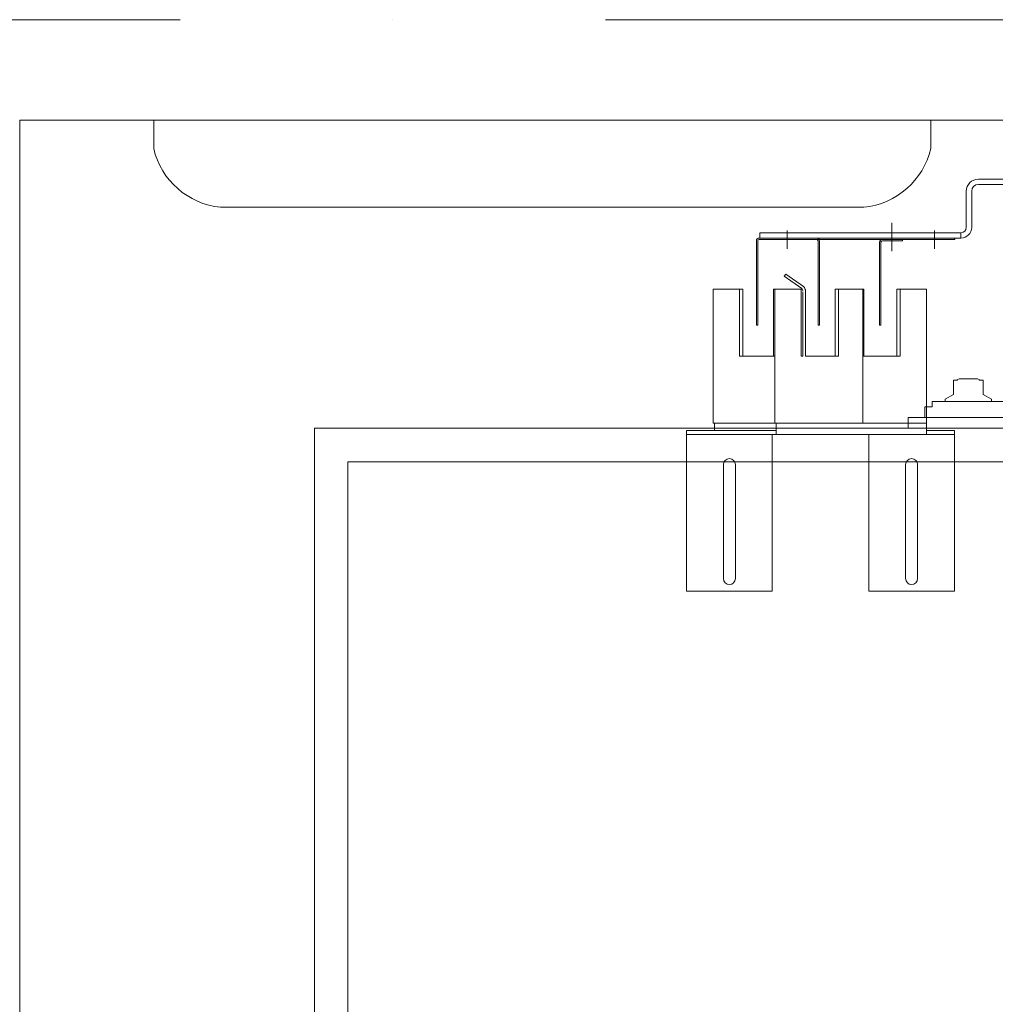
# Model space of a CAD drawing. Header units: millimetres. Extents: x 213386 to 506888, y 183055 to 450952.
# Tile 205 of 256: x 387877 to 388605, y 295397 to 296132. Entities that reach past the tile are written whole.
import ezdxf

# ---------------------------------------------------------------- set-up
doc = ezdxf.new("R2010")
doc.units = ezdxf.units.MM
doc.linetypes.add('ČERCHOVANÁ', pattern=[25.4, 12.7, -6.35, 0, -6.35])
for name, color, linetype, lineweight in [('NOVÁ TENKÁ', 255, 'Continuous', 0), ('OSY', 255, 'Continuous', 0), ('ŽB', 255, 'Continuous', 0)]:
    doc.layers.add(name, color=color, linetype=linetype, lineweight=lineweight)

# ---------------------------------------------------------------- blocks, each defined once
blk = doc.blocks.new('ev výtah')
at = {"layer": 'NOVÁ TENKÁ'}
for p, q in [((31110.44, 12972.41), (28910.44, 12972.41)), ((31110.44, 11297.41), (31110.44, 12972.41)), ((31085.44, 12947.41), (28935.44, 12947.41)), ((31085.44, 11297.41), (31085.44, 12947.41)), ((31108.84, 12694.76), (30988.84, 12694.76)), ((30988.84, 12694.76), (30988.84, 12630.76)), ((31105.84, 12494.76), (31105.84, 12694.76)), ((31108.84, 12673.76), (31108.84, 12694.76)), ((31108.84, 12627.76), (31108.84, 12673.76)), ((31114.34, 12673.76), (31108.84, 12673.76)), ((30998.34, 12667.26), (31045.79, 12667.26)), ((31045.79, 12667.26), (31083.34, 12667.26)), ((31045.29, 12658.26), (30998.34, 12658.26)), ((31083.34, 12658.26), (31045.29, 12658.26)), ((31114.34, 12653.26), (31114.34, 12608.76)), ((31252.44, 12639.91), (31252.44, 12489.91)), ((31252.44, 12639.91), (31256.44, 12639.91)), ((31256.44, 12639.91), (31256.44, 12489.91)), ((30988.84, 12630.76), (31105.84, 12630.76)), ((31108.84, 12627.76), (31105.84, 12627.76)), ((31114.34, 12627.76), (31108.84, 12627.76)), ((31214.34, 12628.76), (31214.34, 12629.76)), ((31214.7, 12608.72), (31223.9, 12621.85)), ((31216.24, 12607.43), (31225.54, 12620.71)), ((31225.54, 12620.71), (31223.9, 12621.85)), ((31258.2, 12619.6), (31244.46, 12619.6)), ((31114.34, 12607.26), (31114.34, 12562.76)), ((31164.34, 12607.96), (31212.13, 12607.96)), ((31164.34, 12605.96), (31212.7, 12605.96)), ((31214.34, 12563.26), (31214.34, 12582.76)), ((31114.34, 12581.76), (31114.34, 12561.26)), ((31214.34, 12563.26), (31114.34, 12563.26)), ((31114.34, 12561.26), (31114.34, 12515.76)), ((31164.34, 12563.26), (31164.34, 12562.43)), ((31164.34, 12563.26), (31164.34, 12562.43)), ((31164.34, 12537.76), (31164.34, 12562.43)), ((31214.34, 12562.43), (31164.34, 12562.43)), ((31214.34, 12563.43), (31214.34, 12562.43)), ((30988.84, 12558.76), (31105.84, 12558.76)), ((30988.84, 12494.76), (30988.84, 12558.76)), ((30988.84, 12494.76), (30988.84, 12558.76)), ((31249.44, 12550.6), (31187.44, 12550.6)), ((31187.44, 12549.6), (31187.44, 12550.6)), ((31249.44, 12549.6), (31187.44, 12549.6)), ((31250.44, 12533.6), (31250.44, 12548.6)), ((31251.44, 12533.6), (31251.44, 12548.6)), ((31263.84, 12541.6), (31242.58, 12541.6)), ((30998.34, 12531.26), (31045.55, 12531.26)), ((31045.55, 12531.26), (31083.34, 12531.26)), ((31164.34, 12537.76), (31214.34, 12537.76)), ((31251.44, 12533.6), (31250.44, 12533.6)), ((31110.6, 12529.41), (31118.44, 12529.41)), ((31118.44, 12196.91), (31118.44, 12529.41)), ((31045.55, 12522.26), (30998.34, 12522.26)), ((31083.34, 12522.26), (31045.55, 12522.26)), ((31126.44, 12516.91), (31118.44, 12516.91)), ((31126.44, 12516.91), (31126.44, 12511.41)), ((31108.84, 12515.76), (31105.84, 12515.76)), ((31108.84, 12494.76), (31108.84, 12515.76)), ((31108.84, 12515.76), (31153.84, 12515.76)), ((31154.34, 12515.76), (31114.34, 12515.76)), ((31126.44, 12511.41), (31130.44, 12511.41)), ((31130.44, 12196.01), (31130.44, 12511.41)), ((31258.2, 12509.6), (31244.46, 12509.6)), ((31132.16, 12501.66), (31130.44, 12501.66)), ((31135.77, 12495.41), (31132.16, 12501.66)), ((30988.84, 12494.76), (31108.84, 12494.76)), ((31146.44, 12495.41), (31135.77, 12495.41)), ((31146.44, 12495.41), (31146.44, 12492.41)), ((31146.44, 12492.41), (31146.81, 12492.41)), ((31146.81, 12492.41), (31147.44, 12491.32)), ((31147.44, 12491.32), (31147.44, 12477.49)), ((31252.44, 12489.91), (31256.44, 12489.91)), ((31287.44, 12485.91), (31260.44, 12485.91)), ((31287.44, 12481.91), (31260.44, 12481.91)), ((31135.77, 12473.41), (31132.16, 12467.16)), ((31135.77, 12473.41), (31146.44, 12473.41)), ((31146.44, 12476.41), (31146.81, 12476.41)), ((31146.44, 12473.41), (31146.44, 12476.41)), ((31146.81, 12476.41), (31147.44, 12477.49)), ((31292.44, 12476.91), (31292.44, 12235.41)), ((31296.44, 12476.91), (31296.44, 12235.41)), ((31132.16, 12467.16), (31130.44, 12467.16))]:
    blk.add_line(p, q, dxfattribs=at)
at = {"layer": 'NOVÁ TENKÁ', "ltscale": 0.25}
blk.add_lwpolyline([(31319.2, 13092.41), (31340.44, 13092.41), (31340.44, 12512.41), (31319.2, 12512.41), (31319.2, 12512.41, -0.320438), (31275.44, 12562.34), (31275.44, 12562.34), (31275.44, 13042.47), (31275.44, 13042.47, -0.320438), (31319.2, 13092.41)], format="xyb", close=True, dxfattribs=at)
at = {"layer": 'NOVÁ TENKÁ'}
for points in [[(31214.34, 12655.26), (31214.34, 12674.76), (31114.34, 12674.76), (31114.34, 12653.26)], [(31214.34, 12652.76), (31214.34, 12655.26), (31164.34, 12655.26), (31164.34, 12628.76)], [(31214.34, 12652.76), (31164.34, 12652.76), (31164.34, 12629.76), (31214.34, 12629.76)], [(31250.44, 12642.6), (31187.44, 12642.6), (31187.44, 12641.6), (31250.44, 12641.6)], [(31252.44, 12640.6), (31252.44, 12494.6), (31251.44, 12494.6), (31251.44, 12640.6)], [(31214.34, 12608.44), (31214.34, 12628.76), (31114.34, 12628.76), (31114.34, 12607.26)], [(31214.34, 12608.44), (31214.34, 12609.26), (31164.34, 12609.26), (31164.34, 12607.96)], [(31164.34, 12605.96), (31164.34, 12583.76), (31214.34, 12583.76)], [(31164.34, 12605.96), (31164.34, 12581.26), (31214.34, 12581.26), (31214.34, 12583.76)], [(31250.44, 12595.6), (31187.44, 12595.6), (31187.44, 12596.6), (31250.44, 12596.6)], [(31154.34, 12515.76), (31214.34, 12515.76), (31214.34, 12537.76)], [(31164.34, 12537.76), (31164.34, 12535.26), (31214.34, 12535.26), (31214.34, 12537.76)], [(31164.34, 12537.76), (31164.34, 12535.26), (31214.34, 12535.26), (31214.34, 12537.76)]]:
    blk.add_lwpolyline(points, dxfattribs=at)
for centre, radius, start, end in [((30998.34, 12662.76), 4.5, 90, 180), ((31083.34, 12662.76), 4.5, 0, 90), ((30998.34, 12662.76), 4.5, 180, 270), ((31083.34, 12662.76), 4.5, 270, 0), ((31250.44, 12640.6), 2, 0, 90), ((31250.44, 12640.6), 1, 0, 90), ((31212.7, 12610.96), 5, 270, 315), ((31212.71, 12610.96), 3, 270, 315.01696), ((31250.44, 12597.6), 1, 270, 0), ((31250.44, 12597.6), 2, 300, 0), ((31250.44, 12597.6), 2, 270, 300), ((31249.44, 12548.6), 2, 0, 90), ((31249.44, 12548.6), 1, 0, 90), ((30998.34, 12526.76), 4.5, 90, 180), ((31083.34, 12526.76), 4.5, 0, 90), ((30998.34, 12526.76), 4.5, 180, 270), ((31083.34, 12526.76), 4.5, 270, 0), ((31260.44, 12489.91), 8, 180, 270), ((31260.44, 12489.91), 4, 180, 270), ((31287.44, 12476.91), 9, 0, 90), ((31287.44, 12476.91), 5, 0, 90)]:
    blk.add_arc(centre, radius, start, end, dxfattribs=at)

msp = doc.modelspace()

# ---------------------------------------------------------------- linework, layer by layer
at = {"layer": 'OSY', "linetype": 'ČERCHOVANÁ', "ltscale": 25}
msp.add_line((400063.19, 296132.15), (372424.22, 296132.15), dxfattribs=at)
at = {"layer": 'ŽB'}
for q in [(387876.64, 292807.15), (389976.64, 296057.15)]:
    msp.add_line((387876.64, 296057.15), q, dxfattribs=at)

# ---------------------------------------------------------------- block references
at = {"layer": 'NOVÁ TENKÁ', "rotation": 90}
msp.add_blockref('ev výtah', (401069.05, 264716.72), dxfattribs=at)

doc.saveas('drawing.dxf')
